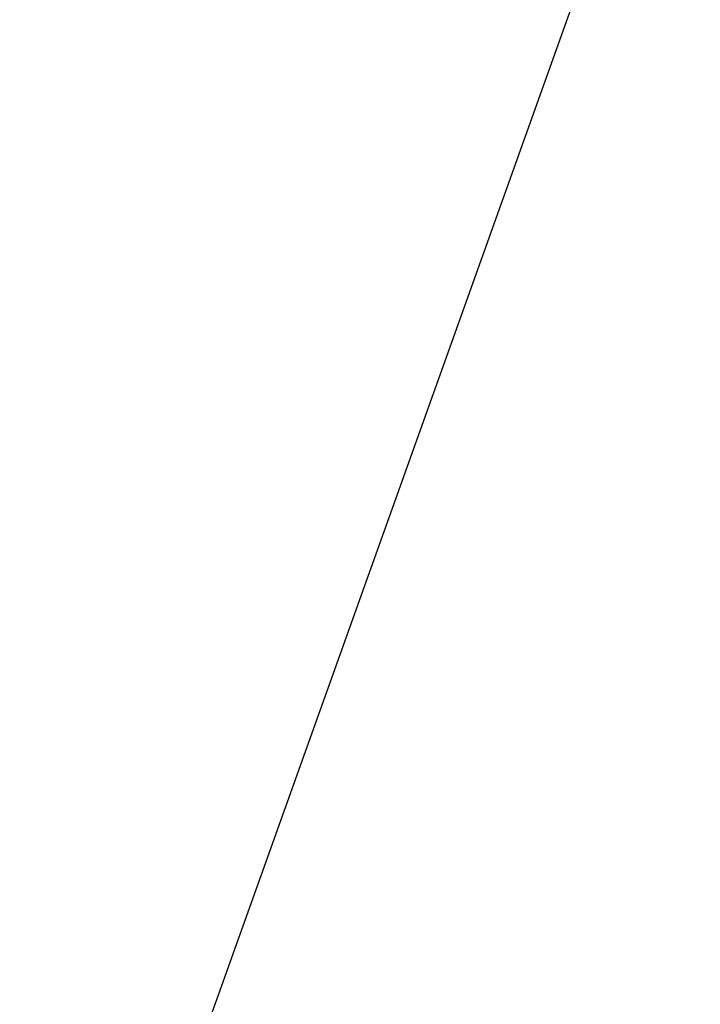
# Model space of a CAD drawing. Header units: metres. Extents: x 136326 to 138181, y 453212 to 454732.
# Tile 9 of 55: x 136467 to 136479, y 453481 to 453498. Entities that reach past the tile are written whole.
import ezdxf

# ---------------------------------------------------------------- set-up
doc = ezdxf.new("R2010")
doc.units = ezdxf.units.M
doc.layers.add('-DR-alg-bladkaders viewports', color=7, linetype='Continuous')

msp = doc.modelspace()

# ---------------------------------------------------------------- linework, layer by layer
at = {"layer": '-DR-alg-bladkaders viewports'}
msp.add_lwpolyline([(136504.073846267, 453575.0052933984), (136438.6286932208, 453391.865342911), (136389.9541732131, 453409.2592070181), (136455.3993262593, 453592.3991575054)], close=True, dxfattribs=at)

doc.saveas('drawing.dxf')
